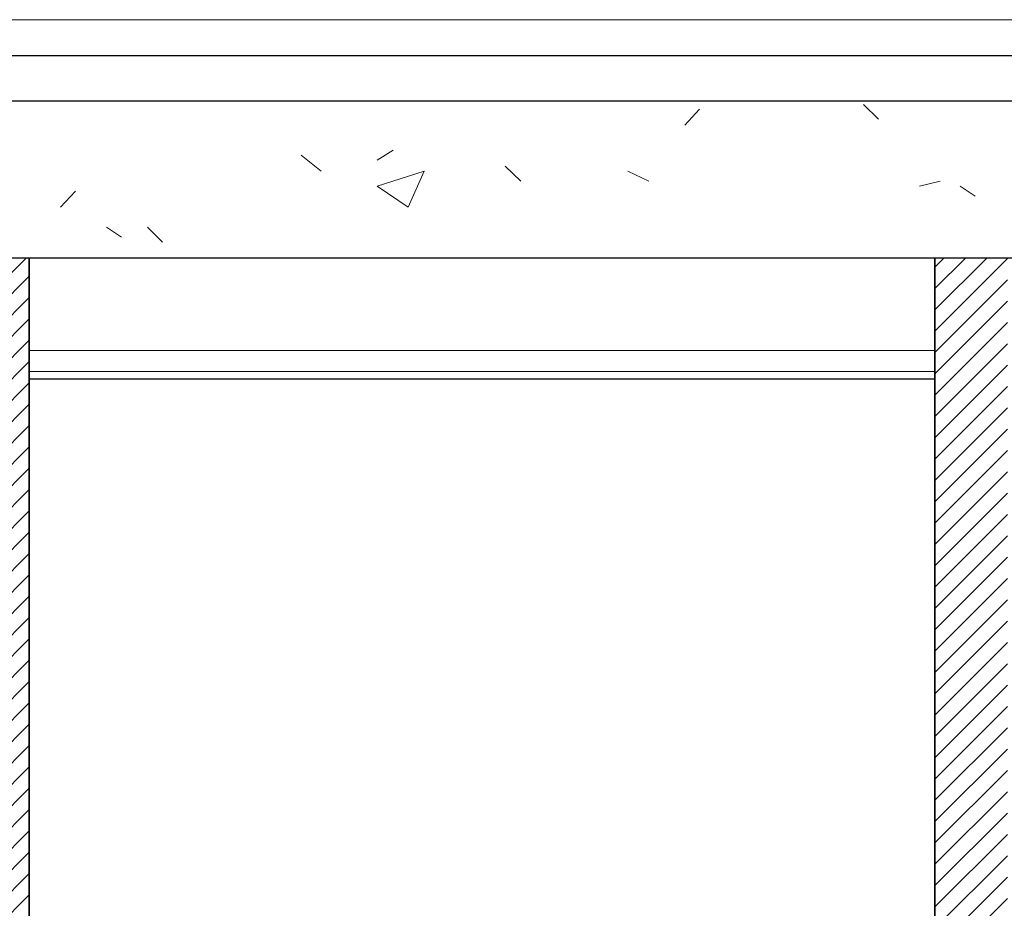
# Model space of a CAD drawing. Header units: millimetres. Extents: x -740 to 33545, y 5178 to 22494.
# Tile 184 of 250: x 9559 to 9722, y 13341 to 13489. Entities that reach past the tile are written whole.
import ezdxf
from ezdxf.lldxf.tags import DXFTag

# ---------------------------------------------------------------- set-up
doc = ezdxf.new("R2010")
doc.units = ezdxf.units.MM
doc.header["$MEASUREMENT"] = 0
for name, color, linetype, lineweight in [('A_izolacja', 252, 'Continuous', 9), ('A_l.przerywana', 252, 'ICAD_ISO03W100', 9), ('A_projektowane sciany', 252, 'Continuous', 35), ('l. przekrojowa', 252, 'Continuous', 30), ('l.wypeĹ‚nien', 252, 'Continuous', 5), ('l.wypeĹ‚nieĹ„', 252, 'Continuous', 5), ('wymiarowanie', 252, 'Continuous', 9)]:
    doc.layers.add(name, color=color, linetype=linetype, lineweight=lineweight)
doc.linetypes.add('BATTING', pattern='A,0.00254,-2.54,[134,ltypeshp.shx,S=2.54,R=0,X=-2.54,Y=0],-5.08,[134,ltypeshp.shx,S=2.54,R=180,X=2.54,Y=0],-2.54', length=10.16254)
tags = doc.linetypes.add('ICAD_ISO03W100', pattern=[30, 12, -18]).pattern_tags.tags
tags[6:7] = [DXFTag(74, 4), DXFTag(75, 0), DXFTag(340, '0'), DXFTag(46, 1.0), DXFTag(50, 0.0), DXFTag(44, 0.0), DXFTag(45, 0.0)]
tags[4:5] = [DXFTag(74, 4), DXFTag(75, 0), DXFTag(340, '0'), DXFTag(46, 1.0), DXFTag(50, 0.0), DXFTag(44, 0.0), DXFTag(45, 0.0)]

msp = doc.modelspace()

# ---------------------------------------------------------------- hatches: boundary and pattern name
at = {"layer": 'l.wypeĹ‚nien'}
h = msp.add_hatch(dxfattribs=at)
h.set_pattern_fill('ANSI31', color=256, scale=20, style=0)
h.paths.add_polyline_path([(9550.52, 13449.08), (9560.52, 13449.08), (9560.52, 13433.75), (9560.52, 13430.25), (9560.52, 13429), (9560.52, 13129.01), (9550.52, 13129.01)])
h.paths.add_polyline_path([(9407.52, 13186.43), (9417.52, 13186.43), (9417.52, 13449.08), (9407.52, 13449.08)])
h.paths.add_polyline_path([(9417.52, 13151.14), (9417.52, 13186.43), (9407.52, 13186.43), (9407.52, 13160.34)])
h.paths.add_polyline_path([(9407.52, 13160.34), (9417.52, 13151.14), (9417.52, 13129.01), (9407.52, 13129.01)])
h = msp.add_hatch(dxfattribs=at)
h.set_pattern_fill('ANSI31', color=256, scale=20, style=0)
h.paths.add_polyline_path([(9710.52, 13122.02), (9710.52, 13121.49), (9710.52, 13117.13), (9710.52, 13108.16), (9710.52, 13102.49), (9722.52, 13102.49), (9722.52, 13108.16), (9722.52, 13117.13), (9722.52, 13121.49), (9722.52, 13122.02), (9722.52, 13122.52), (9722.52, 13127.5), (9722.52, 13129), (9722.52, 13129.01), (9722.52, 13449.08), (9710.52, 13449.08), (9710.52, 13129.01), (9710.52, 13129), (9710.52, 13127.5), (9710.52, 13122.52)])

# ---------------------------------------------------------------- linework, layer by layer
at = {"linetype": 'Continuous', "lineweight": 30}
for points in [[(9774.91, 13482.58), (9383.23, 13482.58)], [(9978.37, 13449.08), (9383.23, 13449.08), (9383.23, 13449.08)]]:
    msp.add_lwpolyline(points, dxfattribs=at)
at = {"linetype": 'Continuous', "lineweight": 5}
for points in [[(9698.68, 13474.55), (9701.16, 13472.07), (9701.16, 13472.07)], [(9669.07, 13471.08), (9671.55, 13473.73), (9671.55, 13473.73)], [(9605.57, 13466.12), (9608.88, 13463.47), (9608.88, 13463.47)], [(9618.14, 13465.29), (9620.78, 13466.94), (9620.78, 13466.94)], [(9639.31, 13464.3), (9641.95, 13461.82), (9641.95, 13461.82)], [(9618.14, 13460.99), (9625.91, 13463.47), (9625.91, 13463.47)], [(9623.26, 13457.52), (9625.91, 13463.47), (9625.91, 13463.47)], [(9659.65, 13463.47), (9663.12, 13461.82), (9663.12, 13461.82)], [(9707.94, 13460.99), (9711.41, 13461.82), (9711.41, 13461.82)], [(9565.71, 13457.52), (9568.19, 13460.16), (9568.19, 13460.16)], [(9618.14, 13460.99), (9623.26, 13457.52), (9623.26, 13457.52)], [(9714.72, 13460.99), (9717.2, 13459.34), (9717.2, 13459.34)], [(9573.32, 13454.21), (9575.8, 13452.56), (9575.8, 13452.56)], [(9580.1, 13454.21), (9582.58, 13451.73), (9582.58, 13451.73)]]:
    msp.add_lwpolyline(points, dxfattribs=at)
at = {"linetype": 'Continuous', "lineweight": 15}
msp.add_lwpolyline([(9536.11, 13449.08), (9561.41, 13449.08), (9561.41, 13449.08)], dxfattribs=at)
at = {"layer": 'A_izolacja', "linetype": 'BATTING', "ltscale": 0.6}
msp.add_lwpolyline([(9774.91, 13488.58), (9409.93, 13488.58)], dxfattribs=at)
at = {"layer": 'A_l.przerywana', "lineweight": 30, "ltscale": 0.3}
msp.add_lwpolyline([(9978.37, 13475.08), (9383.23, 13475.08)], dxfattribs=at)
at = {"layer": 'A_projektowane sciany', "linetype": 'Continuous'}
for points in [[(9560.52, 13449.08), (9560.52, 13129.08)], [(9710.52, 13449.08), (9710.52, 13102.49)]]:
    msp.add_lwpolyline(points, dxfattribs=at)
at = {"layer": 'l. przekrojowa', "ltscale": 0.3}
msp.add_lwpolyline([(9710.52, 13429), (9560.52, 13429)], dxfattribs=at)
at = {"layer": 'l.wypeĹ‚nieĹ„', "ltscale": 0.3}
for points in [[(9710.52, 13433.75), (9560.52, 13433.75)], [(9710.52, 13430.25), (9560.52, 13430.25)]]:
    msp.add_lwpolyline(points, dxfattribs=at)

# ---------------------------------------------------------------- texts
at = {"layer": 'wymiarowanie', "insert": (8290.7, 13388.64), "char_height": 8, "width": 621.5287, "attachment_point": 1}
msp.add_mtext('\\pi621.52874;{\\fCentury Gothic|b0|i0|c238|p34;}\\P{\\fCentury Gothic|b0|i0|c238|p34;Daszek szklany systemowy o wym. 300 x 120 cm wykonany ze szkła }\\P{\\fCentury Gothic|b0|i0|c238|p34;bezpiecznego 6.6.3 ESG/VSG}\\P{\\fCentury Gothic|b0|i0|c238|p34;mocowany na wspornikach w konstrukcji stalowej }\\P{\\fCentury Gothic|b0|i0|c238|p34;ocynkowancy i malowanych proszkowo w kolorze RAL 7016}', dxfattribs=at)

doc.saveas('drawing.dxf')
